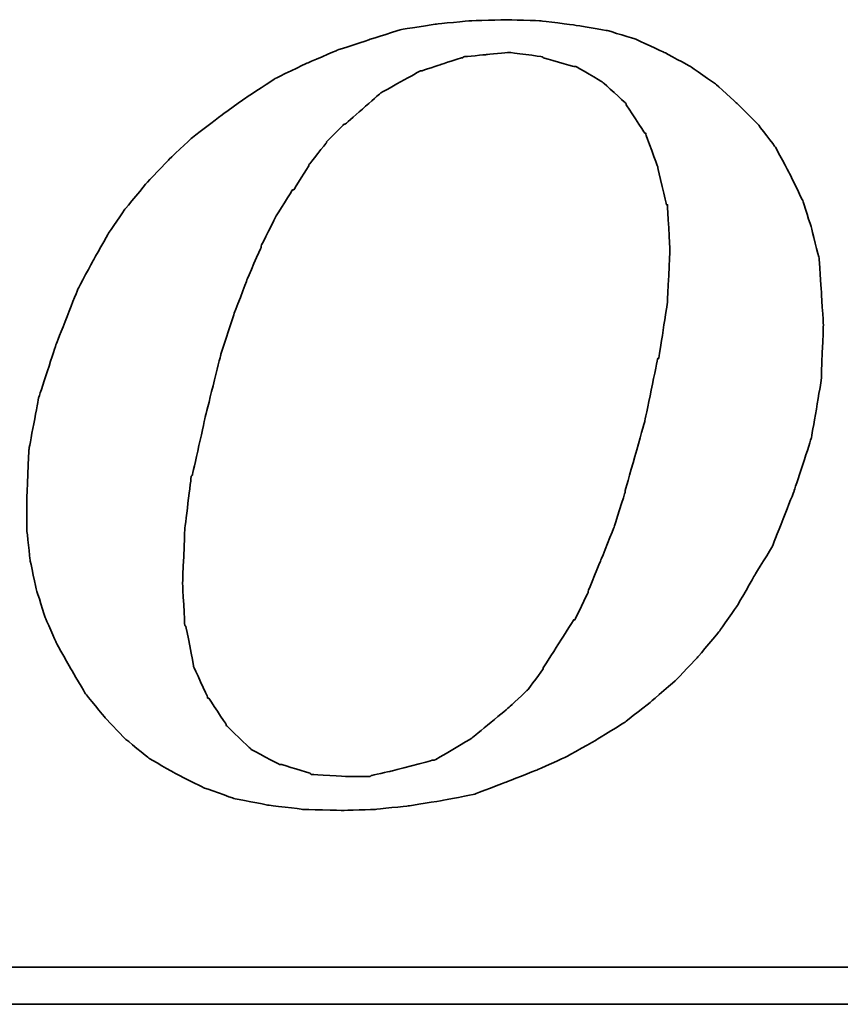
# Model space of a CAD drawing. Header units: millimetres. Extents: x -1108 to 3135, y -1596 to 860.
# Tile 37 of 256: x -753.97 to -748.91, y -1565.53 to -1559.45. Entities that reach past the tile are written whole.
import ezdxf

# ---------------------------------------------------------------- set-up
doc = ezdxf.new("R2010")
doc.units = ezdxf.units.MM
doc.layers.add('DIM', color=4, linetype='CONTINUOUS')
doc.layers.add('layer 1', color=7, linetype='CONTINUOUS')

# ---------------------------------------------------------------- blocks, each defined once
blk = doc.blocks.new('TBI MOTION logo(完整正式版)')
at = {"layer": 'layer 1', "color": 22, "lineweight": 35}
for points, knots in [([(35.79625, -6.98375), (35.79625, -6.98375), (36.23125, -7.43875), (36.23125, -7.43875), (36.23125, -7.43875), (36.23125, -7.43875), (36.75625, -7.87125), (36.75625, -7.87125), (36.75625, -7.87125), (36.75625, -7.87125), (37.33125, -8.20375), (37.33125, -8.20375), (37.33125, -8.20375), (37.33125, -8.20375), (37.95625, -8.51875), (37.95625, -8.51875), (37.95625, -8.51875), (37.95625, -8.51875), (38.62625, -8.75875), (38.62625, -8.75875), (38.62625, -8.75875), (38.62625, -8.75875), (39.37125, -8.90375), (39.37125, -8.90375), (39.37125, -8.90375), (39.37125, -8.90375), (40.14125, -8.99875), (40.14125, -8.99875), (40.14125, -8.99875), (40.14125, -8.99875), (41.02625, -9.02375), (41.02625, -9.02375), (41.02625, -9.02375), (41.02625, -9.02375), (41.74625, -8.99875), (41.74625, -8.99875), (41.74625, -8.99875), (41.74625, -8.99875), (42.46625, -8.92375), (42.46625, -8.92375), (42.46625, -8.92375), (42.46625, -8.92375), (43.21125, -8.80625), (43.21125, -8.80625), (43.21125, -8.80625), (43.21125, -8.80625), (43.93125, -8.66375), (43.93125, -8.66375), (43.93125, -8.66375), (43.93125, -8.66375), (44.62625, -8.39875), (44.62625, -8.39875), (44.62625, -8.39875), (44.62625, -8.39875), (45.29625, -8.13375), (45.29625, -8.13375), (45.29625, -8.13375), (45.29625, -8.13375), (45.94625, -7.84375), (45.94625, -7.84375), (45.94625, -7.84375), (45.94625, -7.84375), (46.61625, -7.46375), (46.61625, -7.46375), (46.61625, -7.46375), (46.61625, -7.46375), (47.24125, -7.07875), (47.24125, -7.07875), (47.24125, -7.07875), (47.24125, -7.07875), (47.81625, -6.62375), (47.81625, -6.62375), (47.81625, -6.62375), (47.81625, -6.62375), (48.36875, -6.14375), (48.36875, -6.14375), (48.36875, -6.14375), (48.36875, -6.14375), (48.84625, -5.64125), (48.84625, -5.64125), (48.84625, -5.64125), (48.84625, -5.64125), (49.32625, -5.06375), (49.32625, -5.06375), (49.32625, -5.06375), (49.32625, -5.06375), (49.71125, -4.51374), (49.71125, -4.51374), (49.71125, -4.51374), (49.71125, -4.51374), (50.09625, -3.83874), (50.09625, -3.83874), (50.09625, -3.83874), (50.09625, -3.83874), (50.48125, -3.21374), (50.48125, -3.21374), (50.48125, -3.21374), (50.48125, -3.21374), (50.96125, -1.99125), (50.96125, -1.99125), (50.96125, -1.99125), (50.96125, -1.99125), (51.34375, -0.81875), (51.34375, -0.81875), (51.34375, -0.81875), (51.34375, -0.81875), (51.56125, 0.45624), (51.56125, 0.45624), (51.56125, 0.45624), (51.56125, 0.45624), (51.60625, 1.67624), (51.60625, 1.67624), (51.60625, 1.67624), (51.60625, 1.67624), (51.56125, 2.44625), (51.56125, 2.44625), (51.56125, 2.44625), (51.56125, 2.44625), (51.51125, 3.14125), (51.51125, 3.14125), (51.51125, 3.14125), (51.51125, 3.14125), (51.34375, 3.81125), (51.34375, 3.81125), (51.34375, 3.81125), (51.34375, 3.81125), (51.15125, 4.41125), (51.15125, 4.41125), (51.15125, 4.41125), (51.15125, 4.41125), (50.86125, 5.01125), (50.86125, 5.01125), (50.86125, 5.01125), (50.86125, 5.01125), (50.55125, 5.58875), (50.55125, 5.58875), (50.55125, 5.58875), (50.55125, 5.58875), (50.16625, 6.09125), (50.16625, 6.09125), (50.16625, 6.09125), (50.16625, 6.09125), (49.71125, 6.54875), (49.71125, 6.54875), (49.71125, 6.54875), (49.71125, 6.54875), (49.23125, 6.98125), (49.23125, 6.98125), (49.23125, 6.98125), (49.23125, 6.98125), (48.67875, 7.36625), (48.67875, 7.36625), (48.67875, 7.36625), (48.67875, 7.36625), (48.10375, 7.67625), (48.10375, 7.67625), (48.10375, 7.67625), (48.10375, 7.67625), (47.48125, 7.96375), (47.48125, 7.96375), (47.48125, 7.96375), (47.48125, 7.96375), (46.85625, 8.15625), (46.85625, 8.15625), (46.85625, 8.15625), (46.85625, 8.15625), (46.13625, 8.27624), (46.13625, 8.27624), (46.13625, 8.27624), (46.13625, 8.27624), (45.39125, 8.37125), (45.39125, 8.37125), (45.39125, 8.37125), (45.39125, 8.37125), (44.62625, 8.39624), (44.62625, 8.39624), (44.62625, 8.39624), (44.62625, 8.39624), (43.83625, 8.37125), (43.83625, 8.37125), (43.83625, 8.37125), (43.83625, 8.37125), (43.09125, 8.30125), (43.09125, 8.30125), (43.09125, 8.30125), (43.09125, 8.30125), (42.32125, 8.18125), (42.32125, 8.18125), (42.32125, 8.18125), (42.32125, 8.18125), (41.62875, 7.96375), (41.62875, 7.96375), (41.62875, 7.96375), (41.62875, 7.96375), (40.90625, 7.72625), (40.90625, 7.72625), (40.90625, 7.72625), (40.90625, 7.72625), (40.23624, 7.43625), (40.23624, 7.43625), (40.23624, 7.43625), (40.23624, 7.43625), (39.54124, 7.10125), (39.54124, 7.10125), (39.54124, 7.10125), (39.54124, 7.10125), (38.91625, 6.69125), (38.91625, 6.69125), (38.91625, 6.69125), (38.91625, 6.69125), (38.31625, 6.26125), (38.31625, 6.26125), (38.31625, 6.26125), (38.31625, 6.26125), (37.69125, 5.78125), (37.69125, 5.78125), (37.69125, 5.78125), (37.69125, 5.78125), (37.18625, 5.30125), (37.18625, 5.30125), (37.18625, 5.30125), (37.18625, 5.30125), (36.70625, 4.79624), (36.70625, 4.79624), (36.70625, 4.79624), (36.70625, 4.79624), (36.23125, 4.22125), (36.23125, 4.22125), (36.23125, 4.22125), (36.23125, 4.22125), (35.87124, 3.69375), (35.87124, 3.69375), (35.87124, 3.69375), (35.87124, 3.69375), (35.53125, 3.09125), (35.53125, 3.09125), (35.53125, 3.09125), (35.53125, 3.09125), (35.19875, 2.47125), (35.19875, 2.47125), (35.19875, 2.47125), (35.19875, 2.47125), (34.71625, 1.24625), (34.71625, 1.24625), (34.71625, 1.24625), (34.71625, 1.24625), (34.33125, 0.06874), (34.33125, 0.06874), (34.33125, 0.06874), (34.33125, 0.06874), (34.11625, -1.07875), (34.11625, -1.07875), (34.11625, -1.07875), (34.11625, -1.07875), (34.07125, -2.15875), (34.07125, -2.15875), (34.07125, -2.15875), (34.07125, -2.15875), (34.07125, -2.85375), (34.07125, -2.85375), (34.07125, -2.85375), (34.07125, -2.85375), (34.14125, -3.50375), (34.14125, -3.50375), (34.14125, -3.50375), (34.14125, -3.50375), (34.28625, -4.17375), (34.28625, -4.17375), (34.28625, -4.17375), (34.28625, -4.17375), (34.47625, -4.77624), (34.47625, -4.77624), (34.47625, -4.77624), (34.47625, -4.77624), (34.71625, -5.32625), (34.71625, -5.32625), (34.71625, -5.32625), (34.71625, -5.32625), (35.05375, -5.92875), (35.05375, -5.92875), (35.05375, -5.92875), (35.05375, -5.92875), (35.36375, -6.45375), (35.36375, -6.45375), (35.36375, -6.45375), (35.36375, -6.45375), (35.79625, -6.98375), (35.79625, -6.98375)], [0, 0, 0, 0, 0.01388889, 0.01388889, 0.01388889, 0.0138889, 0.02777778, 0.02777778, 0.02777778, 0.02777779, 0.04166667, 0.04166667, 0.04166667, 0.04166668, 0.05555556, 0.05555556, 0.05555556, 0.05555557, 0.06944444, 0.06944444, 0.06944444, 0.06944445, 0.08333333, 0.08333333, 0.08333333, 0.08333334, 0.09722222, 0.09722222, 0.09722222, 0.09722223, 0.11111111, 0.11111111, 0.11111111, 0.11111112, 0.125, 0.125, 0.125, 0.12500001, 0.13888889, 0.13888889, 0.13888889, 0.1388889, 0.15277778, 0.15277778, 0.15277778, 0.15277779, 0.16666667, 0.16666667, 0.16666667, 0.16666668, 0.18055556, 0.18055556, 0.18055556, 0.18055557, 0.19444444, 0.19444444, 0.19444444, 0.19444445, 0.20833333, 0.20833333, 0.20833333, 0.20833334, 0.22222222, 0.22222222, 0.22222222, 0.22222223, 0.23611111, 0.23611111, 0.23611111, 0.23611112, 0.25, 0.25, 0.25, 0.25000001, 0.26388889, 0.26388889, 0.26388889, 0.2638889, 0.27777778, 0.27777778, 0.27777778, 0.27777779, 0.29166667, 0.29166667, 0.29166667, 0.29166668, 0.30555556, 0.30555556, 0.30555556, 0.30555557, 0.31944444, 0.31944444, 0.31944444, 0.31944445, 0.33333333, 0.33333333, 0.33333333, 0.33333334, 0.34722222, 0.34722222, 0.34722222, 0.34722223, 0.36111111, 0.36111111, 0.36111111, 0.36111112, 0.375, 0.375, 0.375, 0.37500001, 0.38888889, 0.38888889, 0.38888889, 0.3888889, 0.40277778, 0.40277778, 0.40277778, 0.40277779, 0.41666667, 0.41666667, 0.41666667, 0.41666668, 0.43055556, 0.43055556, 0.43055556, 0.43055557, 0.44444444, 0.44444444, 0.44444444, 0.44444445, 0.45833333, 0.45833333, 0.45833333, 0.45833334, 0.47222222, 0.47222222, 0.47222222, 0.47222223, 0.48611111, 0.48611111, 0.48611111, 0.48611112, 0.5, 0.5, 0.5, 0.50000001, 0.51388889, 0.51388889, 0.51388889, 0.5138889, 0.52777778, 0.52777778, 0.52777778, 0.52777779, 0.54166667, 0.54166667, 0.54166667, 0.54166668, 0.55555556, 0.55555556, 0.55555556, 0.55555557, 0.56944444, 0.56944444, 0.56944444, 0.56944445, 0.58333333, 0.58333333, 0.58333333, 0.58333334, 0.59722222, 0.59722222, 0.59722222, 0.59722223, 0.61111111, 0.61111111, 0.61111111, 0.61111112, 0.625, 0.625, 0.625, 0.62500001, 0.63888889, 0.63888889, 0.63888889, 0.6388889, 0.65277778, 0.65277778, 0.65277778, 0.65277779, 0.66666667, 0.66666667, 0.66666667, 0.66666668, 0.68055556, 0.68055556, 0.68055556, 0.68055557, 0.69444444, 0.69444444, 0.69444444, 0.69444445, 0.70833333, 0.70833333, 0.70833333, 0.70833334, 0.72222222, 0.72222222, 0.72222222, 0.72222223, 0.73611111, 0.73611111, 0.73611111, 0.73611112, 0.75, 0.75, 0.75, 0.75000001, 0.76388889, 0.76388889, 0.76388889, 0.7638889, 0.77777778, 0.77777778, 0.77777778, 0.77777779, 0.79166667, 0.79166667, 0.79166667, 0.79166668, 0.80555556, 0.80555556, 0.80555556, 0.80555557, 0.81944444, 0.81944444, 0.81944444, 0.81944445, 0.83333333, 0.83333333, 0.83333333, 0.83333334, 0.84722222, 0.84722222, 0.84722222, 0.84722223, 0.86111111, 0.86111111, 0.86111111, 0.86111112, 0.875, 0.875, 0.875, 0.87500001, 0.88888889, 0.88888889, 0.88888889, 0.8888889, 0.90277778, 0.90277778, 0.90277778, 0.90277779, 0.91666667, 0.91666667, 0.91666667, 0.91666668, 0.93055556, 0.93055556, 0.93055556, 0.93055557, 0.94444444, 0.94444444, 0.94444444, 0.94444445, 0.95833333, 0.95833333, 0.95833333, 0.95833334, 0.97222222, 0.97222222, 0.97222222, 0.97222223, 0.98611111, 0.98611111, 0.98611111, 0.98611112, 1, 1, 1, 1]), ([(38.33875, 1.03124), (38.33875, 1.03124), (38.62625, 1.89625), (38.62625, 1.89625), (38.62625, 1.89625), (38.62625, 1.89625), (38.91625, 2.66375), (38.91625, 2.66375), (38.91625, 2.66375), (38.91625, 2.66375), (39.22625, 3.38125), (39.22625, 3.38125), (39.22625, 3.38125), (39.22625, 3.38125), (39.22625, 3.40624), (39.22625, 3.40624), (39.22625, 3.40624), (39.22625, 3.40624), (39.56124, 4.07624), (39.56124, 4.07624), (39.56124, 4.07624), (39.56124, 4.07624), (39.92125, 4.65125), (39.92125, 4.65125), (39.92125, 4.65125), (39.92125, 4.65125), (39.94625, 4.65125), (39.94625, 4.65125), (39.94625, 4.65125), (39.94625, 4.65125), (40.28125, 5.17875), (40.28125, 5.17875), (40.28125, 5.17875), (40.28125, 5.17875), (40.28125, 5.20375), (40.28125, 5.20375), (40.28125, 5.20375), (40.28125, 5.20375), (40.66875, 5.68625), (40.66875, 5.68625), (40.66875, 5.68625), (40.66875, 5.68625), (40.66875, 5.70625), (40.66875, 5.70625), (40.66875, 5.70625), (40.66875, 5.70625), (41.05124, 6.09125), (41.05124, 6.09125), (41.05124, 6.09125), (41.05124, 6.09125), (41.07625, 6.09125), (41.07625, 6.09125), (41.07625, 6.09125), (41.07625, 6.09125), (41.84125, 6.76625), (41.84125, 6.76625), (41.84125, 6.76625), (41.84125, 6.76625), (41.86625, 6.78625), (41.86625, 6.78625), (41.86625, 6.78625), (41.86625, 6.78625), (42.73125, 7.26624), (42.73125, 7.26624), (42.73125, 7.26624), (42.73125, 7.26624), (42.75625, 7.26624), (42.75625, 7.26624), (42.75625, 7.26624), (42.75625, 7.26624), (43.18625, 7.41125), (43.18625, 7.41125), (43.18625, 7.41125), (43.18625, 7.41125), (43.64125, 7.55625), (43.64125, 7.55625), (43.64125, 7.55625), (43.64125, 7.55625), (43.66625, 7.55625), (43.66625, 7.55625), (43.66625, 7.55625), (43.66625, 7.55625), (43.69125, 7.58124), (43.69125, 7.58124), (43.69125, 7.58124), (43.69125, 7.58124), (44.19125, 7.62625), (44.19125, 7.62625), (44.19125, 7.62625), (44.19125, 7.62625), (44.67125, 7.67625), (44.67125, 7.67625), (44.67125, 7.67625), (44.67125, 7.67625), (44.69625, 7.67625), (44.69625, 7.67625), (44.69625, 7.67625), (44.69625, 7.67625), (45.41875, 7.58124), (45.41875, 7.58124), (45.41875, 7.58124), (45.41875, 7.58124), (45.44125, 7.55625), (45.44125, 7.55625), (45.44125, 7.55625), (45.44125, 7.55625), (46.11125, 7.36625), (46.11125, 7.36625), (46.11125, 7.36625), (46.11125, 7.36625), (46.13625, 7.36625), (46.13625, 7.36625), (46.13625, 7.36625), (46.13625, 7.36625), (46.15875, 7.36625), (46.15875, 7.36625), (46.15875, 7.36625), (46.15875, 7.36625), (46.73625, 7.02624), (46.73625, 7.02624), (46.73625, 7.02624), (46.73625, 7.02624), (46.76125, 7.00624), (46.76125, 7.00624), (46.76125, 7.00624), (46.76125, 7.00624), (47.24125, 6.57124), (47.24125, 6.57124), (47.24125, 6.57124), (47.24125, 6.57124), (47.26625, 6.54875), (47.26625, 6.54875), (47.26625, 6.54875), (47.26625, 6.54875), (47.26625, 6.52375), (47.26625, 6.52375), (47.26625, 6.52375), (47.26625, 6.52375), (47.67375, 5.89875), (47.67375, 5.89875), (47.67375, 5.89875), (47.67375, 5.89875), (47.69625, 5.89875), (47.69625, 5.89875), (47.69625, 5.89875), (47.69625, 5.89875), (47.69625, 5.87625), (47.69625, 5.87625), (47.69625, 5.87625), (47.69625, 5.87625), (47.96125, 5.15625), (47.96125, 5.15625), (47.96125, 5.15625), (47.96125, 5.15625), (47.96125, 5.13125), (47.96125, 5.13125), (47.96125, 5.13125), (47.96125, 5.13125), (48.15125, 4.31875), (48.15125, 4.31875), (48.15125, 4.31875), (48.15125, 4.31875), (48.17625, 4.31875), (48.17625, 4.31875), (48.17625, 4.31875), (48.17625, 4.31875), (48.17625, 4.29125), (48.17625, 4.29125), (48.17625, 4.29125), (48.17625, 4.29125), (48.22625, 3.33125), (48.22625, 3.33125), (48.22625, 3.33125), (48.22625, 3.33125), (48.22625, 3.30875), (48.22625, 3.30875), (48.22625, 3.30875), (48.22625, 3.30875), (48.17625, 2.20624), (48.17625, 2.20624), (48.17625, 2.20624), (48.17625, 2.20624), (48.17625, 2.18124), (48.17625, 2.18124), (48.17625, 2.18124), (48.17625, 2.18124), (47.98375, 0.93624), (47.98375, 0.93624), (47.98375, 0.93624), (47.98375, 0.93624), (47.96125, 0.93624), (47.96125, 0.93624), (47.96125, 0.93624), (47.96125, 0.93624), (47.67375, -0.45874), (47.67375, -0.45874), (47.67375, -0.45874), (47.67375, -0.45874), (47.24125, -1.99125), (47.24125, -1.99125), (47.24125, -1.99125), (47.24125, -1.99125), (47.24125, -2.01874), (47.24125, -2.01874), (47.24125, -2.01874), (47.24125, -2.01874), (47.00125, -2.78375), (47.00125, -2.78375), (47.00125, -2.78375), (47.00125, -2.78375), (46.71125, -3.50375), (46.71125, -3.50375), (46.71125, -3.50375), (46.71125, -3.50375), (46.42625, -4.19875), (46.42625, -4.19875), (46.42625, -4.19875), (46.42625, -4.19875), (46.42625, -4.22375), (46.42625, -4.22375), (46.42625, -4.22375), (46.42625, -4.22375), (46.13625, -4.82374), (46.13625, -4.82374), (46.13625, -4.82374), (46.13625, -4.82374), (46.11125, -4.82374), (46.11125, -4.82374), (46.11125, -4.82374), (46.11125, -4.82374), (45.77625, -5.35125), (45.77625, -5.35125), (45.77625, -5.35125), (45.77625, -5.35125), (45.44125, -5.87875), (45.44125, -5.87875), (45.44125, -5.87875), (45.44125, -5.87875), (45.44125, -5.90375), (45.44125, -5.90375), (45.44125, -5.90375), (45.44125, -5.90375), (45.10625, -6.35875), (45.10625, -6.35875), (45.10625, -6.35875), (45.10625, -6.35875), (45.08125, -6.38375), (45.08125, -6.38375), (45.08125, -6.38375), (45.08125, -6.38375), (44.69625, -6.74375), (44.69625, -6.74375), (44.69625, -6.74375), (44.69625, -6.74375), (43.88375, -7.41625), (43.88375, -7.41625), (43.88375, -7.41625), (43.88375, -7.41625), (43.85625, -7.43875), (43.85625, -7.43875), (43.85625, -7.43875), (43.85625, -7.43875), (43.04125, -7.91875), (43.04125, -7.91875), (43.04125, -7.91875), (43.04125, -7.91875), (43.01625, -7.91875), (43.01625, -7.91875), (43.01625, -7.91875), (43.01625, -7.91875), (42.99625, -7.91875), (42.99625, -7.91875), (42.99625, -7.91875), (42.99625, -7.91875), (42.08125, -8.15875), (42.08125, -8.15875), (42.08125, -8.15875), (42.08125, -8.15875), (41.65125, -8.25625), (41.65125, -8.25625), (41.65125, -8.25625), (41.65125, -8.25625), (41.62875, -8.27875), (41.62875, -8.27875), (41.62875, -8.27875), (41.62875, -8.27875), (41.60125, -8.27875), (41.60125, -8.27875), (41.60125, -8.27875), (41.60125, -8.27875), (41.12125, -8.27875), (41.12125, -8.27875), (41.12125, -8.27875), (41.12125, -8.27875), (40.35624, -8.23125), (40.35624, -8.23125), (40.35624, -8.23125), (40.35624, -8.23125), (40.33125, -8.23125), (40.33125, -8.23125), (40.33125, -8.23125), (40.33125, -8.23125), (40.30625, -8.20375), (40.30625, -8.20375), (40.30625, -8.20375), (40.30625, -8.20375), (39.68375, -8.01375), (39.68375, -8.01375), (39.68375, -8.01375), (39.68375, -8.01375), (39.66124, -8.01375), (39.66124, -8.01375), (39.66124, -8.01375), (39.66124, -8.01375), (39.63625, -8.01375), (39.63625, -8.01375), (39.63625, -8.01375), (39.63625, -8.01375), (39.01125, -7.67875), (39.01125, -7.67875), (39.01125, -7.67875), (39.01125, -7.67875), (38.98875, -7.65375), (38.98875, -7.65375), (38.98875, -7.65375), (38.98875, -7.65375), (38.48625, -7.17375), (38.48625, -7.17375), (38.48625, -7.17375), (38.48625, -7.17375), (38.45875, -7.14875), (38.45875, -7.14875), (38.45875, -7.14875), (38.45875, -7.14875), (38.45875, -7.12875), (38.45875, -7.12875), (38.45875, -7.12875), (38.45875, -7.12875), (38.07625, -6.54875), (38.07625, -6.54875), (38.07625, -6.54875), (38.07625, -6.54875), (38.05125, -6.54875), (38.05125, -6.54875), (38.05125, -6.54875), (38.05125, -6.54875), (38.05125, -6.52875), (38.05125, -6.52875), (38.05125, -6.52875), (38.05125, -6.52875), (37.74125, -5.85375), (37.74125, -5.85375), (37.74125, -5.85375), (37.74125, -5.85375), (37.74125, -5.82875), (37.74125, -5.82875), (37.74125, -5.82875), (37.74125, -5.82875), (37.57375, -4.96875), (37.57375, -4.96875), (37.57375, -4.96875), (37.57375, -4.96875), (37.54625, -4.94375), (37.54625, -4.94375), (37.54625, -4.94375), (37.54625, -4.94375), (37.50125, -4.03375), (37.50125, -4.03375), (37.50125, -4.03375), (37.50125, -4.03375), (37.50125, -4.00875), (37.50125, -4.00875), (37.50125, -4.00875), (37.50125, -4.00875), (37.54625, -2.85375), (37.54625, -2.85375), (37.54625, -2.85375), (37.54625, -2.85375), (37.69125, -1.65875), (37.69125, -1.65875), (37.69125, -1.65875), (37.69125, -1.65875), (37.71624, -1.63375), (37.71624, -1.63375), (37.71624, -1.63375), (37.71624, -1.63375), (38.00375, -0.33875), (38.00375, -0.33875), (38.00375, -0.33875), (38.00375, -0.33875), (38.33875, 1.00624), (38.33875, 1.00624), (38.33875, 1.00624), (38.33875, 1.00624), (38.33875, 1.03124), (38.33875, 1.03124)], [0, 0, 0, 0, 0.01010101, 0.01010101, 0.01010101, 0.01010102, 0.02020202, 0.02020202, 0.02020202, 0.02020203, 0.03030303, 0.03030303, 0.03030303, 0.03030304, 0.04040404, 0.04040404, 0.04040404, 0.04040405, 0.05050505, 0.05050505, 0.05050505, 0.05050506, 0.06060606, 0.06060606, 0.06060606, 0.06060607, 0.07070707, 0.07070707, 0.07070707, 0.07070708, 0.08080808, 0.08080808, 0.08080808, 0.08080809, 0.09090909, 0.09090909, 0.09090909, 0.0909091, 0.1010101, 0.1010101, 0.1010101, 0.10101011, 0.11111111, 0.11111111, 0.11111111, 0.11111112, 0.12121212, 0.12121212, 0.12121212, 0.12121213, 0.13131313, 0.13131313, 0.13131313, 0.13131314, 0.14141414, 0.14141414, 0.14141414, 0.14141415, 0.15151515, 0.15151515, 0.15151515, 0.15151516, 0.16161616, 0.16161616, 0.16161616, 0.16161617, 0.17171717, 0.17171717, 0.17171717, 0.17171718, 0.18181818, 0.18181818, 0.18181818, 0.18181819, 0.19191919, 0.19191919, 0.19191919, 0.1919192, 0.2020202, 0.2020202, 0.2020202, 0.20202021, 0.21212121, 0.21212121, 0.21212121, 0.21212122, 0.22222222, 0.22222222, 0.22222222, 0.22222223, 0.23232323, 0.23232323, 0.23232323, 0.23232324, 0.24242424, 0.24242424, 0.24242424, 0.24242425, 0.25252525, 0.25252525, 0.25252525, 0.25252526, 0.26262626, 0.26262626, 0.26262626, 0.26262627, 0.27272727, 0.27272727, 0.27272727, 0.27272728, 0.28282828, 0.28282828, 0.28282828, 0.28282829, 0.29292929, 0.29292929, 0.29292929, 0.2929293, 0.3030303, 0.3030303, 0.3030303, 0.30303031, 0.31313131, 0.31313131, 0.31313131, 0.31313132, 0.32323232, 0.32323232, 0.32323232, 0.32323233, 0.33333333, 0.33333333, 0.33333333, 0.33333334, 0.34343434, 0.34343434, 0.34343434, 0.34343435, 0.35353535, 0.35353535, 0.35353535, 0.35353536, 0.36363636, 0.36363636, 0.36363636, 0.36363637, 0.37373737, 0.37373737, 0.37373737, 0.37373738, 0.38383838, 0.38383838, 0.38383838, 0.38383839, 0.39393939, 0.39393939, 0.39393939, 0.3939394, 0.4040404, 0.4040404, 0.4040404, 0.40404041, 0.41414141, 0.41414141, 0.41414141, 0.41414142, 0.42424242, 0.42424242, 0.42424242, 0.42424243, 0.43434343, 0.43434343, 0.43434343, 0.43434344, 0.44444444, 0.44444444, 0.44444444, 0.44444445, 0.45454545, 0.45454545, 0.45454545, 0.45454546, 0.46464646, 0.46464646, 0.46464646, 0.46464647, 0.47474747, 0.47474747, 0.47474747, 0.47474748, 0.48484848, 0.48484848, 0.48484848, 0.48484849, 0.49494949, 0.49494949, 0.49494949, 0.4949495, 0.50505051, 0.50505051, 0.50505051, 0.50505052, 0.51515152, 0.51515152, 0.51515152, 0.51515153, 0.52525253, 0.52525253, 0.52525253, 0.52525254, 0.53535354, 0.53535354, 0.53535354, 0.53535355, 0.54545455, 0.54545455, 0.54545455, 0.54545456, 0.55555556, 0.55555556, 0.55555556, 0.55555557, 0.56565657, 0.56565657, 0.56565657, 0.56565658, 0.57575758, 0.57575758, 0.57575758, 0.57575759, 0.58585859, 0.58585859, 0.58585859, 0.5858586, 0.5959596, 0.5959596, 0.5959596, 0.59595961, 0.60606061, 0.60606061, 0.60606061, 0.60606062, 0.61616162, 0.61616162, 0.61616162, 0.61616163, 0.62626263, 0.62626263, 0.62626263, 0.62626264, 0.63636364, 0.63636364, 0.63636364, 0.63636365, 0.64646465, 0.64646465, 0.64646465, 0.64646466, 0.65656566, 0.65656566, 0.65656566, 0.65656567, 0.66666667, 0.66666667, 0.66666667, 0.66666668, 0.67676768, 0.67676768, 0.67676768, 0.67676769, 0.68686869, 0.68686869, 0.68686869, 0.6868687, 0.6969697, 0.6969697, 0.6969697, 0.69696971, 0.70707071, 0.70707071, 0.70707071, 0.70707072, 0.71717172, 0.71717172, 0.71717172, 0.71717173, 0.72727273, 0.72727273, 0.72727273, 0.72727274, 0.73737374, 0.73737374, 0.73737374, 0.73737375, 0.74747475, 0.74747475, 0.74747475, 0.74747476, 0.75757576, 0.75757576, 0.75757576, 0.75757577, 0.76767677, 0.76767677, 0.76767677, 0.76767678, 0.77777778, 0.77777778, 0.77777778, 0.77777779, 0.78787879, 0.78787879, 0.78787879, 0.7878788, 0.7979798, 0.7979798, 0.7979798, 0.79797981, 0.80808081, 0.80808081, 0.80808081, 0.80808082, 0.81818182, 0.81818182, 0.81818182, 0.81818183, 0.82828283, 0.82828283, 0.82828283, 0.82828284, 0.83838384, 0.83838384, 0.83838384, 0.83838385, 0.84848485, 0.84848485, 0.84848485, 0.84848486, 0.85858586, 0.85858586, 0.85858586, 0.85858587, 0.86868687, 0.86868687, 0.86868687, 0.86868688, 0.87878788, 0.87878788, 0.87878788, 0.87878789, 0.88888889, 0.88888889, 0.88888889, 0.8888889, 0.8989899, 0.8989899, 0.8989899, 0.89898991, 0.90909091, 0.90909091, 0.90909091, 0.90909092, 0.91919192, 0.91919192, 0.91919192, 0.91919193, 0.92929293, 0.92929293, 0.92929293, 0.92929294, 0.93939394, 0.93939394, 0.93939394, 0.93939395, 0.94949495, 0.94949495, 0.94949495, 0.94949496, 0.95959596, 0.95959596, 0.95959596, 0.95959597, 0.96969697, 0.96969697, 0.96969697, 0.96969698, 0.97979798, 0.97979798, 0.97979798, 0.97979799, 0.98989899, 0.98989899, 0.98989899, 0.989899, 1, 1, 1, 1]), ([(75.90875, -9.47875), (75.90875, -9.47875), (75.90875, -12.28625), (75.90875, -12.28625), (75.90875, -12.28625), (75.90875, -12.28625), (75.90875, -12.47875), (75.90875, -12.47875), (75.90875, -12.47875), (75.90875, -12.47875), (75.71625, -12.47875), (75.71625, -12.47875), (75.71625, -12.47875), (75.71625, -12.47875), (-88.32875, -12.47875), (-88.32875, -12.47875), (-88.32875, -12.47875), (-88.32875, -12.47875), (-88.32875, -13.29375), (-88.32875, -13.29375), (-88.32875, -13.29375), (-88.32875, -13.29375), (82.89125, -13.29375), (82.89125, -13.29375), (82.89125, -13.29375), (82.89125, -13.29375), (75.90875, -9.47875), (75.90875, -9.47875)], [0, 0, 0, 0, 0.14285714, 0.14285714, 0.14285714, 0.14285715, 0.28571429, 0.28571429, 0.28571429, 0.2857143, 0.42857143, 0.42857143, 0.42857143, 0.42857144, 0.57142857, 0.57142857, 0.57142857, 0.57142858, 0.71428571, 0.71428571, 0.71428571, 0.71428572, 0.85714286, 0.85714286, 0.85714286, 0.85714287, 1, 1, 1, 1])]:
    blk.add_open_spline(points, degree=3, knots=knots, dxfattribs=at)

msp = doc.modelspace()

# ---------------------------------------------------------------- block references
at = {"layer": 'DIM', "color": 7, "xscale": 0.2802190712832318, "yscale": 0.2802190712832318, "zscale": 0.2802190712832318}
msp.add_blockref('TBI MOTION logo(完整正式版)', (-763.4724, -1561.8055), dxfattribs=at)

doc.saveas('drawing.dxf')
